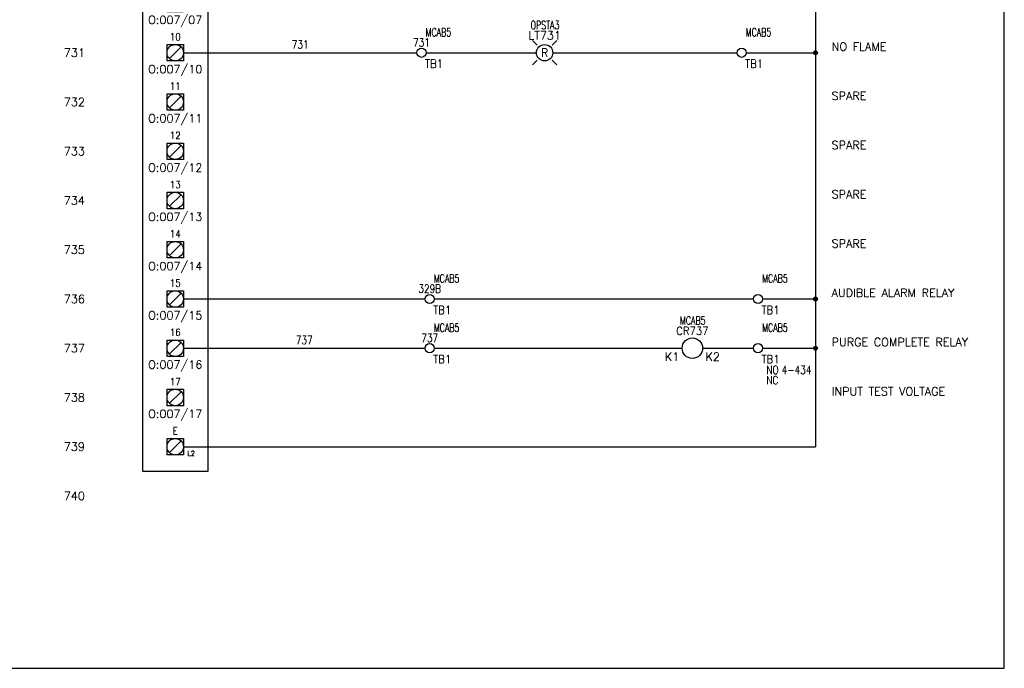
# Model space of a CAD drawing. Header units: inches. Extents: x 0 to 30, y 0 to 19.
# Tile 3 of 4: x 15 to 30, y 0 to 9.9. Entities that reach past the tile are written whole.
import ezdxf
from ezdxf.enums import TextEntityAlignment as Align

# ---------------------------------------------------------------- set-up
doc = ezdxf.new("R2010")
doc.units = ezdxf.units.IN
doc.header["$MEASUREMENT"] = 0
for name, color, linetype in [('DESC', 1, 'Continuous'), ('LOC', 140, 'Continuous'), ('MISC', 30, 'Continuous'), ('RED_18AWG', 1, 'Continuous'), ('SYMS', 7, 'Continuous'), ('TAGS', 30, 'Continuous'), ('TERMS', 6, 'Continuous'), ('WHT_16AWG', 7, 'Continuous'), ('WIRENO', 3, 'Continuous'), ('WIREREF', 52, 'Continuous'), ('XREF', 7, 'Continuous')]:
    doc.layers.add(name, color=color, linetype=linetype)
doc.layers.add('Viewports', color=3, linetype='Continuous', plot=False)
doc.styles.add('LEGACY', font='romans.shx')
doc.styles.add('WD', font='romans.shx')

# ---------------------------------------------------------------- blocks, each defined once
blk = doc.blocks.new('PLCIO_7D7F')
at = {"layer": 'SYMS'}
for p, q in [((0.5, 0.5), (-0.5, 0.5)), ((-0.5, 0.5), (-0.5, -13.125)), ((0.5, -13.125), (0.5, 0.5)), ((-0.328, -0.125), (-0.125, 0)), ((-0.125, 0.125), (0.125, 0.125)), ((-0.125, -0.125), (-0.125, 0.125)), ((0.088, 0.088), (-0.088, -0.088)), ((0.125, 0.125), (0.125, -0.125)), ((-0.328, -0.172), (-0.328, -0.125)), ((0.125, -0.125), (-0.125, -0.125)), ((-0.391, -0.172), (-0.266, -0.172)), ((-0.391, -0.297), (-0.391, -0.172)), ((-0.266, -0.297), (-0.391, -0.297)), ((-0.284, -0.19), (-0.372, -0.279)), ((-0.266, -0.172), (-0.266, -0.297)), ((-0.125, -0.625), (0.125, -0.625)), ((-0.125, -0.875), (-0.125, -0.625)), ((0.088, -0.662), (-0.088, -0.838)), ((0.125, -0.625), (0.125, -0.875)), ((0.125, -0.875), (-0.125, -0.875)), ((-0.125, -1.375), (0.125, -1.375)), ((-0.125, -1.625), (-0.125, -1.375)), ((0.088, -1.412), (-0.088, -1.588)), ((0.125, -1.375), (0.125, -1.625)), ((0.125, -1.625), (-0.125, -1.625)), ((-0.125, -2.125), (0.125, -2.125)), ((-0.125, -2.375), (-0.125, -2.125)), ((0.088, -2.162), (-0.088, -2.338)), ((0.125, -2.125), (0.125, -2.375)), ((0.125, -2.375), (-0.125, -2.375)), ((-0.125, -2.875), (0.125, -2.875)), ((-0.125, -3.125), (-0.125, -2.875)), ((0.088, -2.912), (-0.088, -3.088)), ((0.125, -2.875), (0.125, -3.125)), ((0.125, -3.125), (-0.125, -3.125)), ((-0.125, -3.625), (0.125, -3.625)), ((-0.125, -3.875), (-0.125, -3.625)), ((0.088, -3.662), (-0.088, -3.838)), ((0.125, -3.625), (0.125, -3.875)), ((0.125, -3.875), (-0.125, -3.875)), ((-0.125, -4.375), (0.125, -4.375)), ((-0.125, -4.625), (-0.125, -4.375)), ((0.088, -4.412), (-0.088, -4.588)), ((0.125, -4.375), (0.125, -4.625)), ((0.125, -4.625), (-0.125, -4.625)), ((-0.125, -5.125), (0.125, -5.125)), ((-0.125, -5.375), (-0.125, -5.125)), ((0.088, -5.162), (-0.088, -5.338)), ((0.125, -5.125), (0.125, -5.375)), ((0.125, -5.375), (-0.125, -5.375)), ((-0.125, -5.875), (0.125, -5.875)), ((-0.125, -6.125), (-0.125, -5.875)), ((0.088, -5.912), (-0.088, -6.088)), ((0.125, -5.875), (0.125, -6.125)), ((0.125, -6.125), (-0.125, -6.125)), ((-0.125, -6.625), (0.125, -6.625)), ((-0.125, -6.875), (-0.125, -6.625)), ((0.088, -6.662), (-0.088, -6.838)), ((0.125, -6.625), (0.125, -6.875)), ((0.125, -6.875), (-0.125, -6.875)), ((-0.125, -7.375), (0.125, -7.375)), ((-0.125, -7.625), (-0.125, -7.375)), ((0.088, -7.412), (-0.088, -7.588)), ((0.125, -7.375), (0.125, -7.625)), ((0.125, -7.625), (-0.125, -7.625)), ((-0.125, -8.125), (0.125, -8.125)), ((-0.125, -8.375), (-0.125, -8.125)), ((0.088, -8.162), (-0.088, -8.338)), ((0.125, -8.125), (0.125, -8.375)), ((0.125, -8.375), (-0.125, -8.375)), ((-0.125, -8.875), (0.125, -8.875)), ((-0.125, -9.125), (-0.125, -8.875)), ((0.088, -8.912), (-0.088, -9.088)), ((0.125, -8.875), (0.125, -9.125)), ((0.125, -9.125), (-0.125, -9.125)), ((-0.125, -9.625), (0.125, -9.625)), ((-0.125, -9.875), (-0.125, -9.625)), ((0.088, -9.662), (-0.088, -9.838)), ((0.125, -9.625), (0.125, -9.875)), ((0.125, -9.875), (-0.125, -9.875)), ((-0.125, -10.375), (0.125, -10.375)), ((-0.125, -10.625), (-0.125, -10.375)), ((0.088, -10.412), (-0.088, -10.588)), ((0.125, -10.375), (0.125, -10.625)), ((0.125, -10.625), (-0.125, -10.625)), ((-0.125, -11.125), (0.125, -11.125)), ((-0.125, -11.375), (-0.125, -11.125)), ((0.088, -11.162), (-0.088, -11.338)), ((0.125, -11.125), (0.125, -11.375)), ((0.125, -11.375), (-0.125, -11.375)), ((-0.125, -11.875), (0.125, -11.875)), ((-0.125, -12.125), (-0.125, -11.875)), ((0.088, -11.912), (-0.088, -12.088)), ((0.125, -11.875), (0.125, -12.125)), ((0.125, -12.125), (-0.125, -12.125)), ((-0.125, -12.625), (0.125, -12.625)), ((-0.125, -12.875), (-0.125, -12.625)), ((0.088, -12.662), (-0.088, -12.838)), ((0.125, -12.625), (0.125, -12.875)), ((0.125, -12.875), (-0.125, -12.875)), ((-0.5, -13.125), (0.5, -13.125))]:
    blk.add_line(p, q, dxfattribs=at)
for centre, radius in [((0, 0), 0.125), ((-0.328, -0.234), 0.0625), ((0, -0.75), 0.125), ((0, -1.5), 0.125), ((0, -2.25), 0.125), ((0, -3), 0.125), ((0, -3.75), 0.125), ((0, -4.5), 0.125), ((0, -5.25), 0.125), ((0, -6), 0.125), ((0, -6.75), 0.125), ((0, -7.5), 0.125), ((0, -8.25), 0.125), ((0, -9), 0.125), ((0, -9.75), 0.125), ((0, -10.5), 0.125), ((0, -11.25), 0.125), ((0, -12), 0.125), ((0, -12.75), 0.125)]:
    blk.add_circle(centre, radius, dxfattribs=at)
at = {"layer": 'SYMS', "style": 'LEGACY'}
for tag, height, width, p in [('LOC', 0.0781, 0.8, (0, 1.17)), ('MFG', 0.0781, 0.8, (0, 1.062)), ('CAT', 0.0781, 0.9, (0, 0.953)), ('DESC', 0.0781, 0.8, (0, 0.53)), ('TERM01', 0.109, 0.9, (0, 0.188)), ('TERM02', 0.109, 0.9, (0, -0.562)), ('TERM03', 0.109, 0.9, (0, -1.312)), ('TERM04', 0.109, 0.9, (0, -2.062)), ('TERM05', 0.109, 0.9, (0, -2.812)), ('TERM06', 0.109, 0.9, (0, -3.562)), ('TERM07', 0.109, 0.9, (0, -4.312)), ('TERM08', 0.109, 0.9, (0, -5.062)), ('TERM09', 0.109, 0.9, (0, -5.812)), ('TERM10', 0.109, 0.9, (0, -6.562)), ('TERM11', 0.109, 0.9, (0, -7.312)), ('TERM12', 0.109, 0.9, (0, -8.062)), ('TERM13', 0.109, 0.9, (0, -8.812)), ('TERM14', 0.109, 0.9, (0, -9.562)), ('TERM15', 0.109, 0.9, (0, -10.312)), ('TERM16', 0.109, 0.9, (0, -11.062)), ('TERM17', 0.109, 0.9, (0, -11.812)), ('TERM18', 0.109, 0.9, (0, -12.562))]:
    blk.add_attdef(tag, text='', height=height, dxfattribs=dict(at, width=width)).set_placement(p, align=Align.CENTER)
at = {"layer": 'SYMS', "linetype": 'Continuous', "style": 'LEGACY', "flags": 9}
blk.add_attdef('ASSYCODE', text='', height=0.01, dxfattribs=at).set_placement((0.23, 1.071), align=Align.CENTER)
at = {"layer": 'SYMS', "style": 'LEGACY'}
for tag, p in [('LINE1', (0, 0.812)), ('LINE2', (0, 0.656)), ('TAG', (0, 0.353))]:
    blk.add_attdef(tag, text='', height=0.109, dxfattribs=at).set_placement(p, align=Align.CENTER)
at = {"layer": 'SYMS', "style": 'LEGACY', "flags": 1}
for tag, p in [('X4TERM01', (-0.125, 0)), ('X1TERM02', (0.125, -0.75)), ('X1TERM03', (0.125, -1.5)), ('X1TERM04', (0.125, -2.25)), ('X1TERM05', (0.125, -3)), ('X1TERM06', (0.125, -3.75)), ('X1TERM07', (0.125, -4.5)), ('X1TERM08', (0.125, -5.25)), ('X1TERM09', (0.125, -6)), ('X1TERM10', (0.125, -6.75)), ('X1TERM11', (0.125, -7.5)), ('X1TERM12', (0.125, -8.25)), ('X1TERM13', (0.125, -9)), ('X1TERM14', (0.125, -9.75)), ('X1TERM15', (0.125, -10.5)), ('X1TERM16', (0.125, -11.25)), ('X1TERM17', (0.125, -12)), ('X1TERM18', (0.125, -12.75))]:
    blk.add_attdef(tag, p, '', height=0.01, dxfattribs=at)
at = {"layer": 'SYMS', "style": 'LEGACY', "width": 0.9}
blk.add_attdef('TERMDESC01', text='', height=0.0781, dxfattribs=at).set_placement((-0.172, -0.062), align=Align.TOP_RIGHT)
for tag, height, p in [('TERM', 0.0938, (-0.234, -0.188)), ('TERMDESC02', 0.0781, (0.188, -0.812)), ('TERMDESC03', 0.0781, (0.188, -1.562)), ('TERMDESC04', 0.0781, (0.188, -2.312)), ('TERMDESC05', 0.0781, (0.188, -3.062)), ('TERMDESC06', 0.0781, (0.188, -3.812)), ('TERMDESC07', 0.0781, (0.188, -4.562)), ('TERMDESC08', 0.0781, (0.188, -5.312)), ('TERMDESC09', 0.0781, (0.188, -6.062)), ('TERMDESC10', 0.0781, (0.188, -6.812)), ('TERMDESC11', 0.0781, (0.188, -7.562)), ('TERMDESC12', 0.0781, (0.188, -8.312)), ('TERMDESC13', 0.0781, (0.188, -9.062)), ('TERMDESC14', 0.0781, (0.188, -9.812)), ('TERMDESC15', 0.0781, (0.188, -10.562)), ('TERMDESC16', 0.0781, (0.188, -11.312)), ('TERMDESC17', 0.0781, (0.188, -12.062)), ('TERMDESC18', 0.0781, (0.188, -12.812))]:
    blk.add_attdef(tag, text='', height=height, dxfattribs=at).set_placement(p, align=Align.TOP_LEFT)
for tag, p in [('DESCB02', (-0.688, -0.859)), ('DESCA02', (-0.688, -0.719)), ('DESCC02', (-0.688, -1)), ('DESCD02', (-0.688, -1.141)), ('DESCE02', (-0.688, -1.281)), ('DESCB03', (-0.688, -1.609)), ('DESCA03', (-0.688, -1.469)), ('DESCC03', (-0.688, -1.75)), ('DESCD03', (-0.688, -1.891)), ('DESCE03', (-0.688, -2.031)), ('DESCB04', (-0.688, -2.359)), ('DESCA04', (-0.688, -2.219)), ('DESCC04', (-0.688, -2.5)), ('DESCD04', (-0.688, -2.641)), ('DESCE04', (-0.688, -2.781)), ('DESCB05', (-0.688, -3.109)), ('DESCA05', (-0.688, -2.969)), ('DESCC05', (-0.688, -3.25)), ('DESCD05', (-0.688, -3.391)), ('DESCE05', (-0.688, -3.531)), ('DESCB06', (-0.688, -3.859)), ('DESCA06', (-0.688, -3.719)), ('DESCC06', (-0.688, -4)), ('DESCD06', (-0.688, -4.141)), ('DESCE06', (-0.688, -4.281)), ('DESCA07', (-0.688, -4.469)), ('DESCB07', (-0.688, -4.609)), ('DESCC07', (-0.688, -4.75)), ('DESCD07', (-0.688, -4.891)), ('DESCE07', (-0.688, -5.031)), ('DESCA08', (-0.688, -5.219)), ('DESCB08', (-0.688, -5.359)), ('DESCC08', (-0.688, -5.5)), ('DESCD08', (-0.688, -5.641)), ('DESCE08', (-0.688, -5.781)), ('DESCA09', (-0.688, -5.969)), ('DESCB09', (-0.688, -6.109)), ('DESCC09', (-0.688, -6.25)), ('DESCD09', (-0.688, -6.391)), ('DESCE09', (-0.688, -6.531)), ('DESCA10', (-0.688, -6.719)), ('DESCB10', (-0.688, -6.859)), ('DESCC10', (-0.688, -7)), ('DESCD10', (-0.688, -7.141)), ('DESCE10', (-0.688, -7.281)), ('DESCA11', (-0.688, -7.469)), ('DESCB11', (-0.688, -7.609)), ('DESCC11', (-0.688, -7.75)), ('DESCD11', (-0.688, -7.891)), ('DESCE11', (-0.688, -8.031)), ('DESCA12', (-0.688, -8.219)), ('DESCB12', (-0.688, -8.359)), ('DESCC12', (-0.688, -8.5)), ('DESCD12', (-0.688, -8.641)), ('DESCE12', (-0.688, -8.781)), ('DESCA13', (-0.688, -8.969)), ('DESCB13', (-0.688, -9.109)), ('DESCC13', (-0.688, -9.25)), ('DESCD13', (-0.688, -9.391)), ('DESCE13', (-0.688, -9.531)), ('DESCA14', (-0.688, -9.719)), ('DESCB14', (-0.688, -9.859)), ('DESCC14', (-0.688, -10)), ('DESCD14', (-0.688, -10.141)), ('DESCE14', (-0.688, -10.281)), ('DESCA15', (-0.688, -10.469)), ('DESCB15', (-0.688, -10.609)), ('DESCC15', (-0.688, -10.75)), ('DESCD15', (-0.688, -10.891)), ('DESCE15', (-0.688, -11.031)), ('DESCA16', (-0.688, -11.219)), ('DESCB16', (-0.688, -11.359)), ('DESCC16', (-0.688, -11.5)), ('DESCD16', (-0.688, -11.641)), ('DESCE16', (-0.688, -11.781)), ('DESCA17', (-0.688, -11.969)), ('DESCB17', (-0.688, -12.109)), ('DESCC17', (-0.688, -12.25)), ('DESCD17', (-0.688, -12.391)), ('DESCE17', (-0.688, -12.531))]:
    blk.add_attdef(tag, text='', height=0.109, dxfattribs=at).set_placement(p, align=Align.RIGHT)
at = {"layer": 'SYMS', "style": 'LEGACY'}
for tag, p in [('TAGA02', (0, -0.938)), ('TAGA03', (0, -1.688)), ('TAGA04', (0, -2.438)), ('TAGA05', (0, -3.188)), ('TAGA06', (0, -3.938)), ('TAGA07', (0, -4.688)), ('TAGA08', (0, -5.438)), ('TAGA09', (0, -6.188)), ('TAGA10', (0, -6.938)), ('TAGA11', (0, -7.688)), ('TAGA12', (0, -8.438)), ('TAGA13', (0, -9.188)), ('TAGA14', (0, -9.938)), ('TAGA15', (0, -10.688)), ('TAGA16', (0, -11.438)), ('TAGA17', (0, -12.188))]:
    blk.add_attdef(tag, text='', height=0.109, dxfattribs=at).set_placement(p, align=Align.TOP_CENTER)
blk = doc.blocks.new('HCR1')
blk.add_circle((0, 0), 0.156)
at = {"style": 'WD'}
for tag, width, p in [('INST', 0.7, (0.006, 0.528)), ('LOC', 0.7, (0.006, 0.359)), ('TAG1', 0.9, (0, 0.202))]:
    blk.add_attdef(tag, text='', height=0.125, dxfattribs=dict(at, width=width)).set_placement(p, align=Align.CENTER)
at = {"style": 'WD', "flags": 9}
blk.add_attdef('FAMILY', text='', height=0.01, dxfattribs=at).set_placement((-0.005, 0.17), align=Align.CENTER)
at = {"linetype": 'Continuous', "style": 'WD', "flags": 1}
for tag, p in [('CAT', (0, 0.159)), ('MFG', (0, 0.14))]:
    blk.add_attdef(tag, text='', height=0.01, dxfattribs=at).set_placement(p, align=Align.MIDDLE)
at = {"style": 'WD'}
for tag, p, width in [('DESC1', (1.126, 0.076), 0.9), ('DESC2', (1.126, -0.081), 0.9), ('DESC3', (1.126, -0.237), 0.9), ('XREFNO', (1.359, -0.393), 0.8), ('XREFNC', (1.359, -0.549), 0.8)]:
    blk.add_attdef(tag, p, '', height=0.125, dxfattribs=dict(at, width=width))
at = {"style": 'WD', "flags": 1}
for tag, p in [('X4TERM01', (-0.156, 0)), ('X1TERM02', (0.156, 0))]:
    blk.add_attdef(tag, p, '', height=0.0125, dxfattribs=at)
at = {"linetype": 'Continuous', "style": 'WD', "flags": 9}
blk.add_attdef('ASSYCODE', text='', height=0.01, dxfattribs=at).set_placement((0, 0.125), align=Align.CENTER)
at = {"linetype": 'Continuous', "style": 'WD'}
blk.add_attdef('TERM01', text='', height=0.125, dxfattribs=at).set_placement((-0.2, -0.066), align=Align.TOP_RIGHT)
blk.add_attdef('TERM02', text='', height=0.125, dxfattribs=at).set_placement((0.2, -0.066), align=Align.TOP_LEFT)
at = {"style": 'WD', "width": 0.8, "flags": 8}
for tag, p in [('NO', (1.126, -0.393)), ('NC', (1.126, -0.549))]:
    blk.add_attdef(tag, p, '', height=0.125, dxfattribs=at)
blk = doc.blocks.new('HLT1R')
for p, q in [((-0.115, 0.115), (-0.186, 0.186)), ((0.115, 0.115), (0.186, 0.186)), ((-0.115, -0.115), (-0.186, -0.186)), ((0.115, -0.115), (0.186, -0.186))]:
    blk.add_line(p, q)
blk.add_circle((0, 0), 0.125)
at = {"style": 'WD', "width": 0.7}
for tag, p in [('INST', (0.006, 0.528)), ('LOC', (0.006, 0.359))]:
    blk.add_attdef(tag, text='', height=0.125, dxfattribs=at).set_placement(p, align=Align.CENTER)
at = {"style": 'WD'}
blk.add_attdef('TAG1', text='', height=0.125, dxfattribs=at).set_placement((0, 0.202), align=Align.CENTER)
at = {"style": 'WD', "flags": 9}
blk.add_attdef('FAMILY', text='', height=0.01, dxfattribs=at).set_placement((-0.005, 0.161), align=Align.CENTER)
at = {"style": 'WD'}
blk.add_attdef('COLOR', text='', height=0.125, dxfattribs=at).set_placement((0, 0), align=Align.MIDDLE)
at = {"style": 'WD', "flags": 1}
for tag, p in [('X4TERM01', (-0.125, 0)), ('X1TERM02', (0.125, 0))]:
    blk.add_attdef(tag, p, '', height=0.0125, dxfattribs=at)
at = {"linetype": 'Continuous', "style": 'WD', "flags": 9}
blk.add_attdef('ASSYCODE', text='', height=0.01, dxfattribs=at).set_placement((-0.003, 0.098), align=Align.CENTER)
at = {"linetype": 'Continuous', "style": 'WD', "flags": 1}
for tag, p in [('MFG', (0, 0.121)), ('CAT', (0, 0.14))]:
    blk.add_attdef(tag, text='', height=0.01, dxfattribs=at).set_placement(p, align=Align.MIDDLE)
at = {"style": 'WD'}
for tag, p, width in [('DESC1', (1.125, 0), 0.9), ('WDTAGALT', (1.125, -0.312), 0.7)]:
    blk.add_attdef(tag, p, '', height=0.125, dxfattribs=dict(at, width=width))
at = {"linetype": 'Continuous', "style": 'WD', "flags": 8}
blk.add_attdef('TERM01', text='', height=0.125, dxfattribs=at).set_placement((-0.175, -0.031), align=Align.TOP_RIGHT)
blk.add_attdef('TERM02', text='', height=0.125, dxfattribs=at).set_placement((0.175, -0.031), align=Align.TOP_LEFT)
at = {"style": 'WD', "width": 0.9}
blk.add_attdef('DESC2', text='', height=0.125, dxfattribs=at).set_placement((1.125, -0.031), align=Align.TOP_LEFT)
blk = doc.blocks.new('WDDOT')
for radius in [0.03, 0.0187, 0.00929]:
    blk.add_circle((0, 0), radius)
blk = doc.blocks.new('HT0W02')
blk.add_circle((0, 0), 0.0699)
at = {"style": 'WD'}
for tag, p, width in [('INST', (0.062, 0.42), 0.7), ('LOC', (0.062, 0.25), 0.7), ('DESC1', (0.053, -0.385), 0.8)]:
    blk.add_attdef(tag, p, '', height=0.125, dxfattribs=dict(at, width=width))
at = {"linetype": 'Continuous', "style": 'WD', "width": 0.8, "flags": 8}
blk.add_attdef('WIRENO', text='', height=0.125, dxfattribs=at).set_placement((0, 0.094), align=Align.CENTER)
at = {"style": 'WD', "flags": 1}
for tag, p, height in [('X4TERM01', (-0.07, 0), 0.0125), ('X4TERMDESC01', (-0.055, -0.023), 0.025), ('X2TERMDESC01', (-0.006, 0.029), 0.025), ('X2TERM01', (0, 0.07), 0.0125), ('STRIPSEQ', (0, 0), 0.00125), ('X1TERMDESC01', (0.039, -0.003), 0.025), ('X1TERM01', (0.07, 0), 0.0125), ('LINKTERM', (0, -0.002), 0.00125), ('X8TERM01', (0, -0.07), 0.0125), ('X8TERMDESC01', (0, -0.054), 0.025)]:
    blk.add_attdef(tag, p, '', height=height, dxfattribs=at)
at = {"linetype": 'Continuous', "style": 'WD'}
for tag, p, height, width, flags in [('TAGSTRIP', (0.053, -0.229), 0.125, 0.9, 8), ('CAT', (0.213, -0.406), 0.109, 0.8, 1), ('DESC2', (0.053, -0.541), 0.125, 0.8, 8), ('DESC3', (0.053, -0.698), 0.125, 0.8, 8)]:
    blk.add_attdef(tag, p, '', height=height, dxfattribs=dict(at, width=width, flags=flags))
at = {"linetype": 'Continuous', "style": 'WD', "width": 0.8, "flags": 1}
blk.add_attdef('MFG', text='', height=0.109, dxfattribs=at).set_placement((0.088, -0.406), align=Align.RIGHT)
at = {"style": 'WD', "width": 0.7, "flags": 1}
blk.add_attdef('ASSYCODE', (0.062, -0.281), '', height=0.01, dxfattribs=at)
blk = doc.blocks.new('WD_WNH')
at = {"linetype": 'Continuous', "style": 'WD', "width": 0.8}
blk.add_attdef('WIRENO', text='', height=0.125, dxfattribs=at).set_placement((0, 0.062), align=Align.CENTER)
at = {"style": 'WD', "flags": 1}
for tag, p in [('W01USER', (0, 0.078)), ('W02USER', (0, 0.07)), ('W03USER', (0, 0.062)), ('W04USER', (0, 0.055)), ('W05USER', (0, 0.047)), ('W06USER', (0, 0.039)), ('W07USER', (0, 0.031)), ('W08USER', (0, 0.023)), ('W09USER', (0, 0.016)), ('W10USER', (0, 0.008))]:
    blk.add_attdef(tag, text='', height=0.005, dxfattribs=at).set_placement(p, align=Align.CENTER)

msp = doc.modelspace()

# ---------------------------------------------------------------- linework, layer by layer
at = {"layer": 'RED_18AWG'}
for p, q in [((17.5, 9.375), (21.055, 9.375)), ((21.195, 9.375), (22.875, 9.375)), ((23.125, 9.375), (25.93, 9.375)), ((17.5, 5.625), (21.18, 5.625)), ((21.32, 5.625), (26.18, 5.625)), ((17.5, 4.875), (21.18, 4.875)), ((21.32, 4.875), (25.094, 4.875)), ((25.406, 4.875), (26.18, 4.875))]:
    msp.add_line(p, q, dxfattribs=at)
at = {"layer": 'Viewports'}
msp.add_lwpolyline([(0, 0), (30, 0), (30, 19.02), (0, 19.02)], close=True, dxfattribs=at)
at = {"layer": 'WHT_16AWG'}
for p, q in [((27.125, 17.25), (27.125, 3.375)), ((26.07, 9.375), (27.125, 9.375)), ((26.32, 5.625), (27.125, 5.625)), ((26.32, 4.875), (27.125, 4.875)), ((17.5, 3.375), (27.125, 3.375))]:
    msp.add_line(p, q, dxfattribs=at)

# ---------------------------------------------------------------- block references
ref = msp.add_blockref('PLCIO_7D7F', (17.375, 16.125))
ref.add_attrib('TERM01', 'A', dxfattribs={"layer": 'TERMS', "height": 0.109, "style": 'WD', "width": 0.9}).set_placement((17.375, 16.312), align=Align.CENTER)
ref.add_attrib('TAG', 'PLC722', dxfattribs={"layer": 'TAGS', "height": 0.125, "style": 'WD'}).set_placement((17.375, 16.478), align=Align.CENTER)
ref.add_attrib('TERM', 'B,C,D', dxfattribs={"layer": 'TERMS', "height": 0.0938, "style": 'WD', "width": 0.9}).set_placement((17.141, 15.938), align=Align.TOP_LEFT)
ref.add_attrib('LINE1', 'RACK 00', dxfattribs={"layer": 'MISC', "height": 0.1094, "style": 'WD'}).set_placement((17.375, 16.938), align=Align.CENTER)
ref.add_attrib('LINE2', 'SLOT 6', dxfattribs={"layer": 'MISC', "height": 0.1094, "style": 'WD'}).set_placement((17.375, 16.781), align=Align.CENTER)
ref.add_attrib('DESC', '120V OUTPUTS', dxfattribs={"layer": 'DESC', "height": 0.07812, "style": 'WD', "width": 0.8}).set_placement((17.375, 16.655), align=Align.CENTER)
ref.add_attrib('CAT', '1771-OAD', dxfattribs={"layer": 'MISC', "height": 0.0781, "style": 'WD', "width": 0.9}).set_placement((17.375, 17.078), align=Align.CENTER)
ref.add_attrib('MFG', 'AB', dxfattribs={"layer": 'MISC', "height": 0.0781, "style": 'WD', "width": 0.8}).set_placement((17.375, 17.188), align=Align.CENTER)
ref.add_attrib('TERM02', '00', dxfattribs={"layer": 'TERMS', "height": 0.1094, "style": 'WD', "width": 0.9}).set_placement((17.375, 15.562), align=Align.CENTER)
ref.add_attrib('TAGA02', 'O:007/00', dxfattribs={"layer": 'TAGS', "height": 0.125, "style": 'WD'}).set_placement((17.375, 15.188), align=Align.TOP_CENTER)
ref.add_attrib('DESCA02', 'GAS VENT VALVE (VGV)', (27.37, 15.406), dxfattribs={"layer": 'DESC', "height": 0.125, "style": 'WD'})
ref.add_attrib('TERM03', '01', dxfattribs={"layer": 'TERMS', "height": 0.1094, "style": 'WD', "width": 0.9}).set_placement((17.375, 14.812), align=Align.CENTER)
ref.add_attrib('TAGA03', 'O:007/01', dxfattribs={"layer": 'TAGS', "height": 0.125, "style": 'WD'}).set_placement((17.375, 14.438), align=Align.TOP_CENTER)
ref.add_attrib('DESCA03', 'SPARE', (27.37, 14.656), dxfattribs={"layer": 'DESC', "height": 0.125, "style": 'WD'})
ref.add_attrib('TERM04', '02', dxfattribs={"layer": 'TERMS', "height": 0.1094, "style": 'WD', "width": 0.9}).set_placement((17.375, 14.062), align=Align.CENTER)
ref.add_attrib('TAGA04', 'O:007/02', dxfattribs={"layer": 'TAGS', "height": 0.125, "style": 'WD'}).set_placement((17.375, 13.688), align=Align.TOP_CENTER)
ref.add_attrib('DESCA04', 'SPARE', (27.37, 13.906), dxfattribs={"layer": 'DESC', "height": 0.125, "style": 'WD'})
ref.add_attrib('TERM05', '03', dxfattribs={"layer": 'TERMS', "height": 0.1094, "style": 'WD', "width": 0.9}).set_placement((17.375, 13.312), align=Align.CENTER)
ref.add_attrib('TAGA05', 'O:007/03', dxfattribs={"layer": 'TAGS', "height": 0.125, "style": 'WD'}).set_placement((17.375, 12.938), align=Align.TOP_CENTER)
ref.add_attrib('DESCA05', 'PURGE COMPLETE', (27.37, 13.156), dxfattribs={"layer": 'DESC', "height": 0.125, "style": 'WD'})
ref.add_attrib('TERM06', '04', dxfattribs={"layer": 'TERMS', "height": 0.1094, "style": 'WD', "width": 0.9}).set_placement((17.375, 12.562), align=Align.CENTER)
ref.add_attrib('TAGA06', 'O:007/04', dxfattribs={"layer": 'TAGS', "height": 0.125, "style": 'WD'}).set_placement((17.375, 12.188), align=Align.TOP_CENTER)
ref.add_attrib('DESCA06', 'PURGE ON', (27.37, 12.406), dxfattribs={"layer": 'DESC', "height": 0.125, "style": 'WD'})
ref.add_attrib('TERM07', '05', dxfattribs={"layer": 'TERMS', "height": 0.1094, "style": 'WD', "width": 0.9}).set_placement((17.375, 11.812), align=Align.CENTER)
ref.add_attrib('TAGA07', 'O:007/05', dxfattribs={"layer": 'TAGS', "height": 0.125, "style": 'WD'}).set_placement((17.375, 11.438), align=Align.TOP_CENTER)
ref.add_attrib('DESCA07', 'PILOT ON', (27.37, 11.656), dxfattribs={"layer": 'DESC', "height": 0.125, "style": 'WD'})
ref.add_attrib('TERM08', '06', dxfattribs={"layer": 'TERMS', "height": 0.1094, "style": 'WD', "width": 0.9}).set_placement((17.375, 11.062), align=Align.CENTER)
ref.add_attrib('TAGA08', 'O:007/06', dxfattribs={"layer": 'TAGS', "height": 0.125, "style": 'WD'}).set_placement((17.375, 10.688), align=Align.TOP_CENTER)
ref.add_attrib('DESCA08', 'MAIN ON', (27.37, 10.906), dxfattribs={"layer": 'DESC', "height": 0.125, "style": 'WD'})
ref.add_attrib('TERM09', '07', dxfattribs={"layer": 'TERMS', "height": 0.1094, "style": 'WD', "width": 0.9}).set_placement((17.375, 10.312), align=Align.CENTER)
ref.add_attrib('TAGA09', 'O:007/07', dxfattribs={"layer": 'TAGS', "height": 0.125, "style": 'WD'}).set_placement((17.375, 9.938), align=Align.TOP_CENTER)
ref.add_attrib('DESCA09', 'MAIN READY', (27.37, 10.156), dxfattribs={"layer": 'DESC', "height": 0.125, "style": 'WD'})
ref.add_attrib('TERM10', '10', dxfattribs={"layer": 'TERMS', "height": 0.1094, "style": 'WD', "width": 0.9}).set_placement((17.375, 9.562), align=Align.CENTER)
ref.add_attrib('TAGA10', 'O:007/10', dxfattribs={"layer": 'TAGS', "height": 0.125, "style": 'WD'}).set_placement((17.375, 9.188), align=Align.TOP_CENTER)
ref.add_attrib('DESCA10', 'NO FLAME', (27.37, 9.406), dxfattribs={"layer": 'DESC', "height": 0.125, "style": 'WD'})
ref.add_attrib('TERM11', '11', dxfattribs={"layer": 'TERMS', "height": 0.1094, "style": 'WD', "width": 0.9}).set_placement((17.375, 8.812), align=Align.CENTER)
ref.add_attrib('TAGA11', 'O:007/11', dxfattribs={"layer": 'TAGS', "height": 0.125, "style": 'WD'}).set_placement((17.375, 8.438), align=Align.TOP_CENTER)
ref.add_attrib('DESCA11', 'SPARE', (27.37, 8.656), dxfattribs={"layer": 'DESC', "height": 0.125, "style": 'WD'})
ref.add_attrib('TERM12', '12', dxfattribs={"layer": 'TERMS', "height": 0.1094, "style": 'WD', "width": 0.9}).set_placement((17.375, 8.062), align=Align.CENTER)
ref.add_attrib('TAGA12', 'O:007/12', dxfattribs={"layer": 'TAGS', "height": 0.125, "style": 'WD'}).set_placement((17.375, 7.688), align=Align.TOP_CENTER)
ref.add_attrib('DESCA12', 'SPARE', (27.37, 7.906), dxfattribs={"layer": 'DESC', "height": 0.125, "style": 'WD'})
ref.add_attrib('TERM13', '13', dxfattribs={"layer": 'TERMS', "height": 0.1094, "style": 'WD', "width": 0.9}).set_placement((17.375, 7.312), align=Align.CENTER)
ref.add_attrib('TAGA13', 'O:007/13', dxfattribs={"layer": 'TAGS', "height": 0.125, "style": 'WD'}).set_placement((17.375, 6.938), align=Align.TOP_CENTER)
ref.add_attrib('DESCA13', 'SPARE', (27.37, 7.156), dxfattribs={"layer": 'DESC', "height": 0.125, "style": 'WD'})
ref.add_attrib('TERM14', '14', dxfattribs={"layer": 'TERMS', "height": 0.1094, "style": 'WD', "width": 0.9}).set_placement((17.375, 6.562), align=Align.CENTER)
ref.add_attrib('TAGA14', 'O:007/14', dxfattribs={"layer": 'TAGS', "height": 0.125, "style": 'WD'}).set_placement((17.375, 6.188), align=Align.TOP_CENTER)
ref.add_attrib('DESCA14', 'SPARE', (27.37, 6.406), dxfattribs={"layer": 'DESC', "height": 0.125, "style": 'WD'})
ref.add_attrib('TERM15', '15', dxfattribs={"layer": 'TERMS', "height": 0.1094, "style": 'WD', "width": 0.9}).set_placement((17.375, 5.812), align=Align.CENTER)
ref.add_attrib('TAGA15', 'O:007/15', dxfattribs={"layer": 'TAGS', "height": 0.125, "style": 'WD'}).set_placement((17.375, 5.438), align=Align.TOP_CENTER)
ref.add_attrib('DESCA15', 'AUDIBLE ALARM RELAY', (27.37, 5.656), dxfattribs={"layer": 'DESC', "height": 0.125, "style": 'WD'})
ref.add_attrib('TERM16', '16', dxfattribs={"layer": 'TERMS', "height": 0.1094, "style": 'WD', "width": 0.9}).set_placement((17.375, 5.062), align=Align.CENTER)
ref.add_attrib('TAGA16', 'O:007/16', dxfattribs={"layer": 'TAGS', "height": 0.125, "style": 'WD'}).set_placement((17.375, 4.688), align=Align.TOP_CENTER)
ref.add_attrib('DESCA16', 'PURGE COMPLETE RELAY', (27.37, 4.906), dxfattribs={"layer": 'DESC', "height": 0.125, "style": 'WD'})
ref.add_attrib('TERM17', '17', dxfattribs={"layer": 'TERMS', "height": 0.1094, "style": 'WD', "width": 0.9}).set_placement((17.375, 4.312), align=Align.CENTER)
ref.add_attrib('TAGA17', 'O:007/17', dxfattribs={"layer": 'TAGS', "height": 0.125, "style": 'WD'}).set_placement((17.375, 3.938), align=Align.TOP_CENTER)
ref.add_attrib('DESCA17', 'INPUT TEST VOLTAGE', (27.37, 4.156), dxfattribs={"layer": 'DESC', "height": 0.125, "style": 'WD'})
ref.add_attrib('TERM18', 'E', dxfattribs={"layer": 'TERMS', "height": 0.109, "style": 'WD', "width": 0.9}).set_placement((17.375, 3.562), align=Align.CENTER)
ref.add_attrib('TERMDESC18', 'L2', dxfattribs={"layer": 'TERMS', "height": 0.0781, "style": 'WD', "width": 0.9}).set_placement((17.562, 3.312), align=Align.TOP_LEFT)
at = {"layer": 'SYMS'}
ref = msp.add_blockref('HT0W02', (21.125, 9.375), dxfattribs=at)
ref.add_attrib('WIRENO', '731', dxfattribs={"layer": 'WIREREF', "linetype": 'Continuous', "height": 0.125, "style": 'WD', "width": 0.8, "flags": 8}).set_placement((21.125, 9.469), align=Align.CENTER)
ref.add_attrib('LOC', 'MCAB5', (21.188, 9.625), dxfattribs={"layer": 'LOC', "height": 0.125, "style": 'WD', "width": 0.7})
ref.add_attrib('TAGSTRIP', 'TB1', (21.178, 9.146), dxfattribs={"layer": 'TAGS', "linetype": 'Continuous', "height": 0.125, "style": 'WD', "width": 0.9, "flags": 8})
ref = msp.add_blockref('HLT1R', (23, 9.375), dxfattribs=at)
ref.add_attrib('LOC', 'OPSTA3', dxfattribs={"layer": 'LOC', "height": 0.125, "style": 'WD', "width": 0.7}).set_placement((23.006, 9.734), align=Align.CENTER)
ref.add_attrib('TAG1', 'LT731', dxfattribs={"layer": 'TAGS', "height": 0.125, "style": 'WD'}).set_placement((23, 9.577), align=Align.CENTER)
ref.add_attrib('COLOR', 'R', dxfattribs={"layer": 'MISC', "height": 0.125, "style": 'WD'}).set_placement((23, 9.375), align=Align.MIDDLE)
ref = msp.add_blockref('HT0W02', (26, 9.375), dxfattribs=at)
ref.add_attrib('LOC', 'MCAB5', (26.062, 9.625), dxfattribs={"layer": 'LOC', "height": 0.125, "style": 'WD', "width": 0.7})
ref.add_attrib('TAGSTRIP', 'TB1', (26.053, 9.146), dxfattribs={"layer": 'TAGS', "linetype": 'Continuous', "height": 0.125, "style": 'WD', "width": 0.9, "flags": 8})
for p in [(27.125, 9.375), (27.125, 5.625), (27.125, 4.875)]:
    msp.add_blockref('WDDOT', p, dxfattribs=at)
ref = msp.add_blockref('HT0W02', (21.25, 5.625), dxfattribs=at)
ref.add_attrib('WIRENO', '329B', dxfattribs={"layer": 'WIREREF', "linetype": 'Continuous', "height": 0.125, "style": 'WD', "width": 0.8, "flags": 8}).set_placement((21.25, 5.719), align=Align.CENTER)
ref.add_attrib('LOC', 'MCAB5', (21.312, 5.875), dxfattribs={"layer": 'LOC', "height": 0.125, "style": 'WD', "width": 0.7})
ref.add_attrib('TAGSTRIP', 'TB1', (21.303, 5.396), dxfattribs={"layer": 'TAGS', "linetype": 'Continuous', "height": 0.125, "style": 'WD', "width": 0.9, "flags": 8})
ref = msp.add_blockref('HT0W02', (26.25, 5.625), dxfattribs=at)
ref.add_attrib('LOC', 'MCAB5', (26.312, 5.875), dxfattribs={"layer": 'LOC', "height": 0.125, "style": 'WD', "width": 0.7})
ref.add_attrib('TAGSTRIP', 'TB1', (26.303, 5.396), dxfattribs={"layer": 'TAGS', "linetype": 'Continuous', "height": 0.125, "style": 'WD', "width": 0.9, "flags": 8})
ref = msp.add_blockref('HT0W02', (21.25, 4.875), dxfattribs=at)
ref.add_attrib('WIRENO', '737', dxfattribs={"layer": 'WIREREF', "linetype": 'Continuous', "height": 0.125, "style": 'WD', "width": 0.8, "flags": 8}).set_placement((21.25, 4.969), align=Align.CENTER)
ref.add_attrib('LOC', 'MCAB5', (21.312, 5.125), dxfattribs={"layer": 'LOC', "height": 0.125, "style": 'WD', "width": 0.7})
ref.add_attrib('TAGSTRIP', 'TB1', (21.303, 4.646), dxfattribs={"layer": 'TAGS', "linetype": 'Continuous', "height": 0.125, "style": 'WD', "width": 0.9, "flags": 8})
ref = msp.add_blockref('HCR1', (25.25, 4.875), dxfattribs=at)
ref.add_attrib('LOC', 'MCAB5', dxfattribs={"layer": 'LOC', "height": 0.125, "style": 'WD', "width": 0.7}).set_placement((25.256, 5.234), align=Align.CENTER)
ref.add_attrib('NC', 'NC', (26.376, 4.326), dxfattribs={"layer": 'MISC', "height": 0.125, "style": 'WD', "width": 0.8, "flags": 8})
ref.add_attrib('NO', 'NO', (26.376, 4.482), dxfattribs={"layer": 'MISC', "height": 0.125, "style": 'WD', "width": 0.8, "flags": 8})
ref.add_attrib('TERM02', 'K2', dxfattribs={"layer": 'TERMS', "linetype": 'Continuous', "height": 0.125, "style": 'WD'}).set_placement((25.45, 4.809), align=Align.TOP_LEFT)
ref.add_attrib('TERM01', 'K1', dxfattribs={"layer": 'TERMS', "linetype": 'Continuous', "height": 0.125, "style": 'WD'}).set_placement((25.05, 4.809), align=Align.TOP_RIGHT)
ref.add_attrib('XREFNO', '4-434', (26.609, 4.482), dxfattribs={"layer": 'XREF', "height": 0.125, "style": 'WD', "width": 0.8})
ref.add_attrib('TAG1', 'CR737', dxfattribs={"layer": 'TAGS', "height": 0.125, "style": 'WD', "width": 0.9}).set_placement((25.25, 5.077), align=Align.CENTER)
ref = msp.add_blockref('HT0W02', (26.25, 4.875), dxfattribs=at)
ref.add_attrib('LOC', 'MCAB5', (26.312, 5.125), dxfattribs={"layer": 'LOC', "height": 0.125, "style": 'WD', "width": 0.7})
ref.add_attrib('TAGSTRIP', 'TB1', (26.303, 4.646), dxfattribs={"layer": 'TAGS', "linetype": 'Continuous', "height": 0.125, "style": 'WD', "width": 0.9, "flags": 8})
at = {"layer": 'WIRENO'}
ref = msp.add_blockref('WD_WNH', (19.278, 9.375), dxfattribs=at)
ref.add_attrib('WIRENO', '731', dxfattribs={"linetype": 'Continuous', "height": 0.125, "style": 'WD', "width": 0.8}).set_placement((19.278, 9.438), align=Align.CENTER)
ref = msp.add_blockref('WD_WNH', (19.34, 4.875), dxfattribs=at)
ref.add_attrib('WIRENO', '737', dxfattribs={"linetype": 'Continuous', "height": 0.125, "style": 'WD', "width": 0.8}).set_placement((19.34, 4.938), align=Align.CENTER)

# ---------------------------------------------------------------- texts
at = {"layer": 'MISC', "style": 'WD'}
for s, p in [('731', (16, 9.375)), ('732', (16, 8.625)), ('733', (16, 7.875)), ('734', (16, 7.125)), ('735', (16, 6.375)), ('736', (16, 5.625)), ('737', (16, 4.875)), ('738', (16, 4.125)), ('739', (16, 3.375)), ('740', (16, 2.625))]:
    msp.add_text(s, height=0.125, dxfattribs=at).set_placement(p, align=Align.MIDDLE_RIGHT)

doc.saveas('drawing.dxf')
